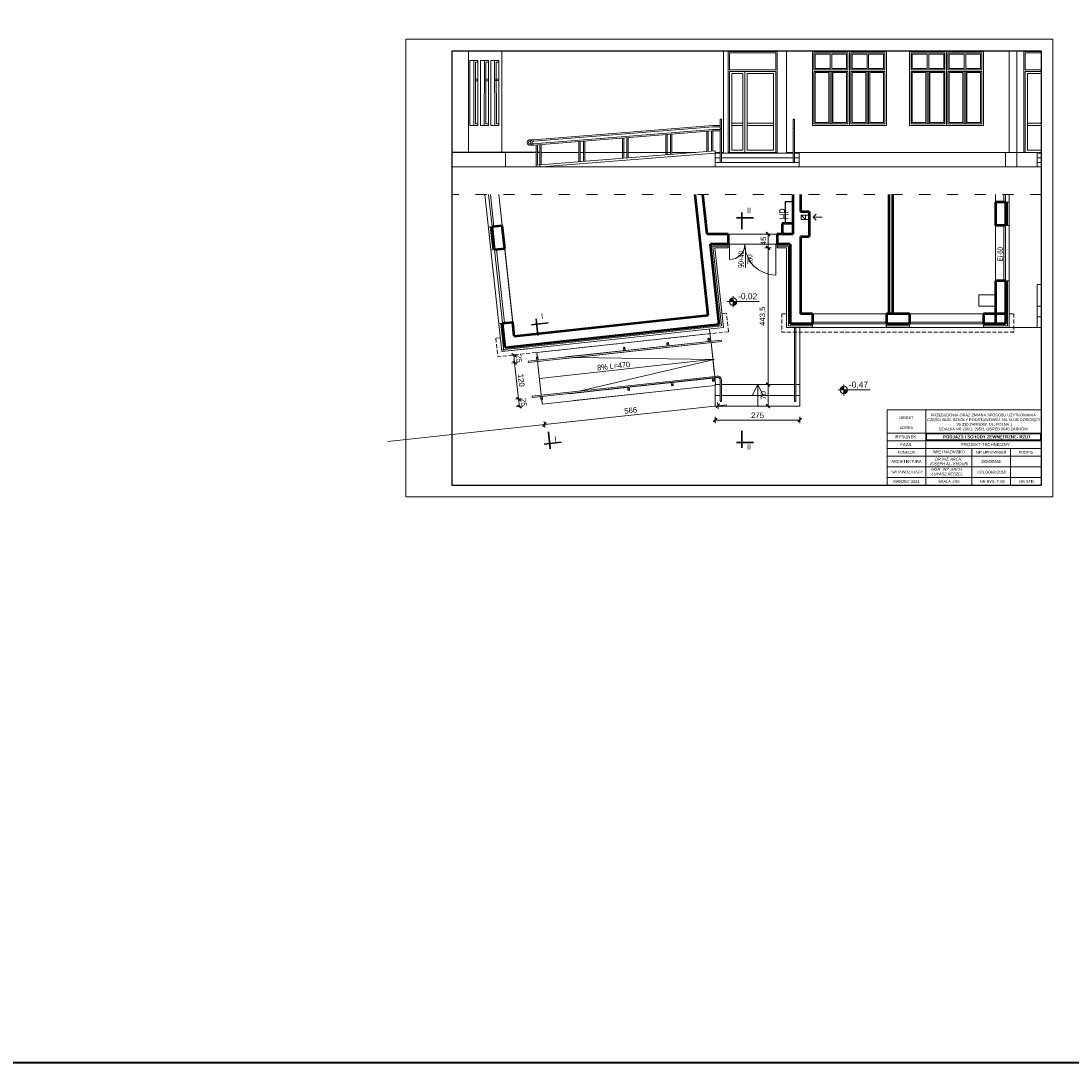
# Model space of a CAD drawing. Header units: millimetres. Extents: x 72202 to 304796, y 21658 to 519946.
# Tile 94 of 95: x 229501 to 232909, y 219413 to 222794. Entities that reach past the tile are written whole.
import ezdxf

# ---------------------------------------------------------------- set-up
doc = ezdxf.new("R2010")
doc.units = ezdxf.units.MM
doc.linetypes.add('ACAD_ISO03W100', pattern=[30, 12, -18])
doc.linetypes.add('DASHED', pattern=[19.05, 12.7, -6.35])
doc.layers.get('Defpoints').update_dxf_attribs({"color": 3})
for name, color, linetype, lineweight in [('cienka', 250, 'Continuous', 15), ('DRZWI I OKNA OPISY', 30, 'Continuous', 9), ('linia - cienka', 250, 'Continuous', 25), ('linia - gruba - projektowana', 170, 'Continuous', 50), ('linia - rzut - gruba - istn.', 250, 'Continuous', 50), ('LINIA CIENKA', 7, 'Continuous', 13), ('LINIA KRESKOWANIE', 9, 'Continuous', 5), ('LINIA WYMIAROWANIE', 1, 'Continuous', 9), ('OPISY', 251, 'Continuous', 9)]:
    doc.layers.add(name, color=color, linetype=linetype, lineweight=lineweight)
doc.layers.add('linia - nie drukować', color=3, linetype='Continuous', lineweight=20, plot=False)
doc.layers.add('LINIA-NIE DRUKOWAĆ', color=3, linetype='Continuous', lineweight=20, plot=False)
doc.styles.add('r100', font='arial.ttf')
doc.styles.add('simplex', font='arial.ttf')
doc.styles.get("Standard").update_dxf_attribs({"font": 'ARIALN.TTF', "width": 0.75})
doc.linetypes.add('GRADZINOWANIE', pattern='A,0.00254,-2.54,[134,ltypeshp.shx,S=2.54,R=0,X=-2.54,Y=0],-5.08,[134,ltypeshp.shx,S=2.54,R=180,X=2.54,Y=0],-2.54', length=10.16254)
doc.dimstyles.new('1_100', dxfattribs={"dimtxt": 19, "dimasz": 0.5, "dimexe": 8, "dimexo": 20, "dimgap": 6, "dimtad": 1, "dimtxsty": 'r100', "dimblk": 'Fk_Zasieczka', "dimcen": 2.5, "dimdle": 8, "dimse1": 1, "dimse2": 1, "dimclrd": 256, "dimclre": 256, "dimclrt": 256, "dimadec": 0, "dimazin": 0, "dimtfac": 1, "dimtmove": 0, "dimatfit": 3, "dimldrblk": 'Fk_kropka', "dimfxl": 0, "dimlwd": -1, "dimarcsym": 0})

# ---------------------------------------------------------------- blocks, each defined once
blk = doc.blocks.new('Fk_Zasieczka')
blk.add_hatch(color=256).paths.add_polyline_path([(10, 11.2), (-11.2, -10), (-10, -11.2), (11.2, 10)])
blk.add_line((0, -20), (0, 20))
blk.add_lwpolyline([(10, 11.2), (-11.2, -10), (-10, -11.2), (11.2, 10)], close=True)
blk = doc.blocks.new('*D614')
at = {"layer": 'cienka'}
blk.add_line((231925.3, 221545.2), (231925.3, 221614.2), dxfattribs=at)
at = {"layer": 'Defpoints', "color": 0, "lineweight": -3}
for p in [(231925.3, 221614.7), (231992.9, 221614.7), (231985.9, 221544.7)]:
    blk.add_point(p, dxfattribs=at)
at = {"layer": 'cienka', "xscale": 0.5, "yscale": 0.5, "zscale": 0.5}
for p, rotation in [((231925.3, 221614.7), 90), ((231925.3, 221544.7), 270)]:
    blk.add_blockref('Fk_Zasieczka', p, dxfattribs=dict(at, rotation=rotation))
at = {"layer": 'cienka', "insert": (231910.2, 221579.7), "char_height": 18, "attachment_point": 5, "rotation": 90, "style": 'r100'}
blk.add_mtext('70', dxfattribs=at)
blk = doc.blocks.new('Fk_kropka')
h = blk.add_hatch(color=256)
edge = h.paths.add_edge_path()
edge.add_arc((0, 0), 3, 0, 360)
blk.add_circle((0, 0), 3)
blk = doc.blocks.new('*D619')
at = {"layer": 'cienka'}
blk.add_line((231925.3, 221615.2), (231925.3, 222057.7), dxfattribs=at)
at = {"layer": 'Defpoints', "color": 0, "lineweight": -3}
for p in [(231925.3, 222058.2), (231985.3, 222058.2), (231992.9, 221614.7)]:
    blk.add_point(p, dxfattribs=at)
at = {"layer": 'cienka', "xscale": 0.5, "yscale": 0.5, "zscale": 0.5}
for p, rotation in [((231925.3, 222058.2), 90), ((231925.3, 221614.7), 270)]:
    blk.add_blockref('Fk_Zasieczka', p, dxfattribs=dict(at, rotation=rotation))
at = {"layer": 'cienka', "insert": (231908.5, 221836.4), "char_height": 18, "attachment_point": 5, "rotation": 90, "style": 'r100'}
blk.add_mtext('443,5', dxfattribs=at)
blk = doc.blocks.new('*D620')
at = {"layer": 'cienka'}
blk.add_line((231925.3, 222058.7), (231925.3, 222102.7), dxfattribs=at)
at = {"layer": 'Defpoints', "color": 0, "lineweight": -3}
for p in [(231925.3, 222103.2), (231980.3, 222103.2), (231985.3, 222058.2)]:
    blk.add_point(p, dxfattribs=at)
at = {"layer": 'cienka', "xscale": 0.5, "yscale": 0.5, "zscale": 0.5}
for p, rotation in [((231925.3, 222103.2), 90), ((231925.3, 222058.2), 270)]:
    blk.add_blockref('Fk_Zasieczka', p, dxfattribs=dict(at, rotation=rotation))
at = {"layer": 'cienka', "insert": (231910.2, 222080.7), "char_height": 18, "attachment_point": 5, "rotation": 90, "style": 'r100'}
blk.add_mtext('45', dxfattribs=at)
blk = doc.blocks.new('*D621')
at = {"layer": 'cienka'}
blk.add_line((231118.1, 221543.9), (231115.5, 221567.6), dxfattribs=at)
at = {"layer": 'Defpoints', "color": 0, "lineweight": -3}
for p in [(231115.5, 221568.1), (231237.4, 221581.3), (231240.1, 221556.6)]:
    blk.add_point(p, dxfattribs=at)
at = {"layer": 'cienka', "xscale": 0.5, "yscale": 0.5, "zscale": 0.5}
for p, rotation in [((231115.5, 221568.1), 96.18201734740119), ((231118.2, 221543.4), 276.1820173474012)]:
    blk.add_blockref('Fk_Zasieczka', p, dxfattribs=dict(at, rotation=rotation))
at = {"layer": 'cienka', "insert": (231131.9, 221557.4), "char_height": 18, "attachment_point": 5, "rotation": 276.182, "style": 'r100'}
blk.add_mtext('25', dxfattribs=at)
blk = doc.blocks.new('*D622')
at = {"layer": 'cienka'}
blk.add_line((231115.4, 221568.6), (231102.8, 221685.3), dxfattribs=at)
at = {"layer": 'Defpoints', "color": 0, "lineweight": -3}
for p in [(231207.6, 221697.2), (231102.7, 221685.8), (231237.4, 221581.3)]:
    blk.add_point(p, dxfattribs=at)
at = {"layer": 'cienka', "xscale": 0.5, "yscale": 0.5, "zscale": 0.5}
for p, rotation in [((231102.7, 221685.8), 96.18201734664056), ((231115.5, 221568.1), 276.1820173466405)]:
    blk.add_blockref('Fk_Zasieczka', p, dxfattribs=dict(at, rotation=rotation))
at = {"layer": 'cienka', "insert": (231124.2, 221628.6), "char_height": 18, "attachment_point": 5, "rotation": 276.182, "style": 'r100'}
blk.add_mtext('120', dxfattribs=at)
blk = doc.blocks.new('*D623')
at = {"layer": 'cienka'}
blk.add_line((231102.7, 221686.3), (231100.1, 221709.9), dxfattribs=at)
at = {"layer": 'Defpoints', "color": 0, "lineweight": -3}
for p in [(231100.1, 221710.4), (231176.2, 221718.6), (231191.7, 221695.4)]:
    blk.add_point(p, dxfattribs=at)
at = {"layer": 'cienka', "xscale": 0.5, "yscale": 0.5, "zscale": 0.5}
for p, rotation in [((231100.1, 221710.4), 96.18201734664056), ((231102.7, 221685.8), 276.1820173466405)]:
    blk.add_blockref('Fk_Zasieczka', p, dxfattribs=dict(at, rotation=rotation))
at = {"layer": 'cienka', "insert": (231116.5, 221699.7), "char_height": 18, "attachment_point": 5, "rotation": 276.182, "style": 'r100'}
blk.add_mtext('25', dxfattribs=at)
blk = doc.blocks.new('*D615')
at = {"layer": 'cienka'}
blk.add_line((231754.1, 221499.7), (232028.1, 221499.7), dxfattribs=at)
at = {"layer": 'Defpoints', "color": 0, "lineweight": -3}
for p in [(231753.6, 221579.7), (232028.6, 221577.8), (232028.6, 221499.7)]:
    blk.add_point(p, dxfattribs=at)
at = {"layer": 'cienka', "xscale": 0.5, "yscale": 0.5, "zscale": 0.5, "rotation": 180}
blk.add_blockref('Fk_Zasieczka', (231753.6, 221499.7), dxfattribs=at)
at = {"layer": 'cienka', "xscale": 0.5, "yscale": 0.5, "zscale": 0.5}
blk.add_blockref('Fk_Zasieczka', (232028.6, 221499.7), dxfattribs=at)
at = {"layer": 'cienka', "insert": (231891.1, 221514.9), "char_height": 18, "attachment_point": 5, "style": 'r100'}
blk.add_mtext('275', dxfattribs=at)
blk = doc.blocks.new('*D616')
at = {"layer": 'cienka'}
blk.add_line((231761.9, 221546.2), (231200.1, 221485.4), dxfattribs=at)
at = {"layer": 'Defpoints', "color": 0, "lineweight": -3}
for p in [(231741.7, 221737.7), (231178.9, 221676.8), (231199.6, 221485.3)]:
    blk.add_point(p, dxfattribs=at)
at = {"layer": 'cienka', "xscale": 0.5, "yscale": 0.5, "zscale": 0.5}
for p, rotation in [((231762.4, 221546.3), 6.182017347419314), ((231199.6, 221485.3), 186.1820173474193)]:
    blk.add_blockref('Fk_Zasieczka', p, dxfattribs=dict(at, rotation=rotation))
at = {"layer": 'cienka', "insert": (231479.4, 221530.9), "char_height": 18, "attachment_point": 5, "rotation": 6.182, "style": 'r100'}
blk.add_mtext('566', dxfattribs=at)

msp = doc.modelspace()

# ---------------------------------------------------------------- hatches: boundary and pattern name
at = {"layer": 'OPISY'}
h = msp.add_hatch(color=256, dxfattribs=at)
edge = h.paths.add_edge_path()
edge.add_line((231811.799, 221883.944), (231811.799, 221895.898))
edge.add_arc((231811.799, 221883.944), 11.954, 90, 180.185208)
edge.add_line((231799.845, 221883.905), (231811.799, 221883.944))
edge = h.paths.add_edge_path()
edge.add_arc((231811.799, 221883.944), 11.954, 269.966892, 359.748577)
edge.add_line((231823.754, 221883.891), (231811.799, 221883.944))
edge.add_line((231811.799, 221883.944), (231811.792, 221871.989))
h = msp.add_hatch(color=256, dxfattribs=at)
h.paths.add_polyline_path([(231811.799, 221883.944), (231811.799, 221892.447, 0.41421356), (231803.296, 221883.944)])
h.paths.add_polyline_path([(231811.799, 221875.441, 0.41421356), (231820.303, 221883.944), (231811.799, 221883.944)])
h = msp.add_hatch(color=256, dxfattribs=at)
edge = h.paths.add_edge_path()
edge.add_line((232171.594, 221597.339), (232171.594, 221609.293))
edge.add_arc((232171.594, 221597.339), 11.954, 90, 180.185208)
edge.add_line((232159.639, 221597.3), (232171.594, 221597.339))
edge = h.paths.add_edge_path()
edge.add_arc((232171.594, 221597.339), 11.954, 269.966892, 359.748577)
edge.add_line((232183.548, 221597.286), (232171.594, 221597.339))
edge.add_line((232171.594, 221597.339), (232171.587, 221585.384))
h = msp.add_hatch(color=256, dxfattribs=at)
h.paths.add_polyline_path([(232171.594, 221597.339), (232171.594, 221605.842, 0.41421356), (232163.09, 221597.339)])
h.paths.add_polyline_path([(232171.594, 221588.835, 0.41421356), (232180.097, 221597.339), (232171.594, 221597.339)])

# ---------------------------------------------------------------- linework, layer by layer
at = {"layer": 'DRZWI I OKNA OPISY'}
msp.add_line((231851.85, 221993.956), (231851.85, 222057.141), dxfattribs=at)
at = {"layer": 'linia - cienka'}
for points in [[(230899.656, 222547.214), (230899.656, 222697.575)], [(232812.156, 222697.575), (232812.156, 221287.575), (230899.656, 221287.575), (230899.656, 222547.214)]]:
    msp.add_lwpolyline(points, dxfattribs=at)
at = {"layer": 'linia - gruba - projektowana'}
for p, q in [((231730.761, 221839.57), (231688.276, 222231.806)), ((231727.352, 222103.198), (231713.422, 222231.806)), ((232005.344, 222231.806), (232005.344, 222103.198)), ((232030.344, 222231.806), (232030.344, 222176.698)), ((232663.344, 222206.198), (232663.344, 222131.198)), ((232696.344, 222206.198), (232663.344, 222206.198)), ((232696.344, 222206.198), (232696.344, 222131.198)), ((232030.344, 222176.698), (232058.344, 222176.698)), ((232058.344, 222176.698), (232058.344, 222094.698)), ((232005.344, 222137.198), (231971.344, 222137.198)), ((231971.344, 222137.198), (231971.344, 222103.198)), ((231029.705, 222127.248), (231062.513, 222130.802)), ((231037.782, 222052.684), (231029.705, 222127.248)), ((231070.59, 222056.238), (231062.513, 222130.802)), ((231795.344, 222103.198), (231727.352, 222103.198)), ((231795.344, 222103.198), (231795.344, 222070.198)), ((232005.344, 222103.198), (231955.344, 222103.198)), ((231955.344, 222103.198), (231955.344, 222070.198)), ((232696.344, 222131.198), (232663.344, 222131.198)), ((231795.344, 222070.198), (231738.974, 222070.198)), ((231767.123, 221810.316), (231738.974, 222070.198)), ((231997.344, 222070.198), (231955.344, 222070.198)), ((231997.344, 222070.198), (231997.344, 221811.698)), ((232030.344, 222094.698), (232030.344, 221844.698)), ((232030.344, 222094.698), (232058.344, 222094.698)), ((231037.782, 222052.684), (231070.59, 222056.238)), ((232663.344, 221951.198), (232663.344, 221811.698)), ((232696.344, 221951.198), (232663.344, 221951.198)), ((232696.344, 221951.198), (232696.344, 221811.698)), ((231101.442, 221771.404), (231730.761, 221839.57)), ((232069.344, 221844.698), (232030.344, 221844.698)), ((232069.344, 221844.698), (232069.344, 221811.698)), ((232309.344, 221844.698), (232309.344, 221811.698)), ((232384.344, 221844.698), (232309.344, 221844.698)), ((232384.344, 221844.698), (232384.344, 221811.698)), ((232696.344, 221844.698), (232624.344, 221844.698)), ((232624.344, 221844.698), (232624.344, 221811.698)), ((231063.627, 221814.08), (231096.435, 221817.634)), ((231072.188, 221735.042), (231063.627, 221814.08)), ((231072.188, 221735.042), (231767.123, 221810.316)), ((231101.442, 221771.404), (231096.435, 221817.634)), ((232069.344, 221811.698), (231997.344, 221811.698)), ((232384.344, 221811.698), (232309.344, 221811.698)), ((232696.344, 221811.698), (232624.344, 221811.698))]:
    msp.add_line(p, q, dxfattribs=at)
at = {"layer": 'linia - gruba - projektowana', "lineweight": -3, "ltscale": 1.2}
for p, q in [((231770.294, 221560.472), (231774.294, 221560.472)), ((232015.169, 221560.279), (232011.169, 221560.279))]:
    msp.add_line(p, q, dxfattribs=at)
at = {"layer": 'linia - nie drukować'}
msp.add_lwpolyline([(232849.656, 222735.075), (232849.656, 221250.075), (230749.656, 221250.075), (230749.656, 222735.075)], close=True, dxfattribs=at)
at = {"layer": 'linia - rzut - gruba - istn.', "color": 7, "ltscale": 1.2}
for p, q in [((232318.344, 221844.698), (232318.344, 222231.806)), ((232330.343, 221844.698), (232330.344, 222231.806))]:
    msp.add_line(p, q, dxfattribs=at)
at = {"layer": 'LINIA CIENKA', "lineweight": -3, "ltscale": 4}
for p, q in [((230899.656, 222697.575), (232812.156, 222697.575)), ((231172.362, 222367.859), (230899.656, 222367.859)), ((231184.907, 222367.859), (231176.562, 222367.859))]:
    msp.add_line(p, q, dxfattribs=at)
at = {"layer": 'LINIA CIENKA'}
for p, q in [((230953.214, 222697.575), (230953.214, 222367.859)), ((231061.422, 222697.575), (231061.422, 222367.859)), ((231061.422, 222697.575), (231061.422, 222367.859)), ((231780.344, 222367.859), (231780.344, 222697.575)), ((231795.344, 222695.859), (231795.344, 222367.859)), ((231955.344, 222695.859), (231795.344, 222695.859)), ((231955.344, 222695.859), (231955.344, 222367.859)), ((231985.344, 222697.575), (231985.344, 222365.859)), ((232069.344, 222695.859), (232069.344, 222455.859)), ((232069.344, 222695.859), (232309.344, 222695.859)), ((232189.344, 222695.859), (232189.344, 222455.859)), ((232309.344, 222695.859), (232309.344, 222455.859)), ((232384.344, 222695.859), (232384.344, 222455.859)), ((232384.344, 222695.859), (232624.344, 222695.859)), ((232504.344, 222695.859), (232504.344, 222455.859)), ((232624.344, 222695.859), (232624.344, 222455.859)), ((232708.344, 222697.575), (232708.344, 222367.859)), ((232733.344, 222697.575), (232733.344, 222320.859)), ((232755.375, 222695.859), (232755.375, 222367.859)), ((232812.156, 222695.859), (232755.375, 222695.859)), ((230983.76, 222665.859), (230957.915, 222665.859)), ((230957.915, 222455.859), (230957.915, 222665.859)), ((230983.76, 222665.859), (230983.76, 222455.859)), ((231017.682, 222665.859), (230991.837, 222665.859)), ((230991.837, 222455.859), (230991.837, 222665.859)), ((231004.738, 222660.859), (231003.86, 222660.859)), ((231017.682, 222665.859), (231017.682, 222455.859)), ((231051.603, 222665.859), (231025.758, 222665.859)), ((231025.758, 222455.859), (231025.758, 222665.859)), ((231042.782, 222665.881), (231042.782, 222665.859)), ((231051.603, 222665.859), (231051.603, 222455.859)), ((230983.76, 222455.859), (230957.915, 222455.859)), ((231017.682, 222455.859), (230991.837, 222455.859)), ((231003.882, 222460.859), (231003.86, 222460.859)), ((231008.86, 222455.859), (231008.86, 222455.838)), ((231051.603, 222455.859), (231025.758, 222455.859)), ((231746.888, 222451.389), (231163.649, 222404.942)), ((231746.554, 222455.575), (231164.533, 222409.225)), ((231746.554, 222455.575), (231770.385, 222455.575)), ((231746.554, 222451.375), (231770.385, 222451.375)), ((231770.385, 222335.859), (231770.385, 222475.859)), ((231774.385, 222475.859), (231770.385, 222475.859)), ((231770.385, 222445.859), (231774.385, 222445.859)), ((231774.385, 222335.859), (231774.385, 222475.859)), ((231774.385, 222437.71), (231774.385, 222455.575)), ((232007.344, 222335.859), (232007.344, 222475.859)), ((232011.344, 222475.859), (232007.344, 222475.859)), ((232007.344, 222445.859), (232011.344, 222445.859)), ((232011.344, 222335.859), (232011.344, 222475.859)), ((232069.344, 222455.859), (232309.344, 222455.859)), ((232384.344, 222455.859), (232624.344, 222455.859)), ((231152.493, 222409.225), (231164.533, 222409.225)), ((231164.388, 222395.607), (231745.77, 222441.937)), ((231164.527, 222391.405), (231745.77, 222437.723)), ((231452.632, 222348.906), (231452.632, 222414.364)), ((231456.832, 222349.24), (231456.832, 222414.698)), ((231467.278, 222350.072), (231467.278, 222415.531)), ((231471.478, 222350.407), (231471.478, 222415.865)), ((231593.806, 222360.148), (231593.806, 222425.614)), ((231598.006, 222360.483), (231598.006, 222425.948)), ((231608.452, 222361.315), (231608.452, 222426.781)), ((231612.652, 222361.649), (231612.652, 222427.115)), ((231726.924, 222370.749), (231726.924, 222436.222)), ((231731.124, 222371.084), (231731.124, 222436.556)), ((231741.57, 222371.916), (231741.57, 222437.389)), ((231745.436, 222441.91), (231770.385, 222441.91)), ((231745.436, 222437.71), (231770.385, 222437.71)), ((231745.77, 222372.25), (231745.77, 222437.723)), ((231152.493, 222395.605), (231156.999, 222395.557)), ((231152.493, 222391.405), (231164.533, 222391.405)), ((231152.633, 222405.023), (231156.939, 222404.977)), ((231172.362, 222326.586), (231172.362, 222392.03)), ((231176.562, 222326.921), (231176.562, 222392.365)), ((231184.907, 222327.585), (231184.907, 222393.029)), ((231189.107, 222327.92), (231189.107, 222393.364)), ((231311.458, 222337.663), (231311.458, 222403.114)), ((231315.658, 222337.998), (231315.658, 222403.448)), ((231326.103, 222338.829), (231326.103, 222404.281)), ((231330.303, 222339.164), (231330.303, 222404.615)), ((231073.422, 222367.859), (231073.422, 222320.859)), ((231753.143, 222372.837), (231172.362, 222326.586)), ((231189.107, 222367.859), (231311.458, 222367.859)), ((231315.658, 222367.859), (231326.103, 222367.859)), ((231330.303, 222367.859), (231467.278, 222367.859)), ((231471.478, 222367.859), (231608.452, 222367.859)), ((231612.652, 222367.859), (231690.635, 222367.859)), ((231753.699, 222320.859), (231753.143, 222372.837)), ((231753.196, 222367.859), (231753.699, 222367.859)), ((231753.699, 222367.859), (231770.385, 222367.859)), ((231753.699, 222365.859), (231770.385, 222365.859)), ((231753.699, 222350.859), (231770.385, 222350.859)), ((231774.385, 222367.859), (231780.344, 222367.859)), ((231774.385, 222365.859), (232007.344, 222365.859)), ((231774.385, 222350.859), (232007.344, 222350.859)), ((231795.344, 222367.859), (231955.344, 222367.859)), ((231795.344, 222367.859), (231955.344, 222367.859)), ((231985.344, 222367.859), (232007.344, 222367.859)), ((232011.344, 222367.859), (232708.344, 222367.859)), ((232011.344, 222365.859), (232026.427, 222365.859)), ((232011.344, 222350.859), (232026.427, 222350.859)), ((232026.427, 222320.859), (232026.427, 222365.859)), ((232696.344, 222367.859), (232696.344, 222320.859)), ((232708.344, 222367.859), (232733.344, 222367.859)), ((232723.699, 222367.859), (232750.344, 222367.859)), ((232733.344, 222367.859), (232812.156, 222367.859)), ((232760.375, 222367.859), (232812.156, 222367.859)), ((232760.375, 222367.859), (232812.156, 222367.859)), ((232798.344, 222365.859), (232812.156, 222365.859)), ((232812.156, 222365.859), (232798.344, 222365.859)), ((232798.344, 222365.859), (232798.344, 222320.859)), ((232798.344, 222350.859), (232812.156, 222350.859)), ((230899.656, 222320.859), (232812.156, 222320.859)), ((231170.537, 222320.859), (231184.907, 222322.004)), ((231172.362, 222326.586), (231172.362, 222321.005)), ((231172.362, 222326.586), (231172.362, 222321.005)), ((231184.907, 222327.585), (231184.907, 222320.859)), ((231753.699, 222335.859), (232026.427, 222335.859)), ((232798.344, 222335.859), (232812.156, 222335.859)), ((231006.381, 222231.806), (231061.422, 221721.806)), ((231029.705, 222127.248), (231018.38, 222231.806)), ((231035.67, 222127.894), (231024.415, 222231.806)), ((231051.573, 222231.806), (231062.513, 222130.802)), ((232663.344, 222231.806), (232663.344, 222206.198)), ((232690.344, 222231.806), (232690.344, 222206.198)), ((232696.344, 222231.806), (232696.344, 222206.198)), ((232696.344, 222206.198), (232708.344, 222206.198)), ((232708.344, 222231.806), (232708.344, 222206.198)), ((232708.344, 222206.198), (232708.344, 222131.198)), ((232032.344, 222164.698), (232046.344, 222150.698)), ((232046.344, 222164.698), (232058.344, 222164.698)), ((232046.344, 222150.698), (232058.344, 222150.698)), ((232081.344, 222167.698), (232071.344, 222157.698)), ((232071.344, 222157.698), (232101.344, 222157.698)), ((232081.344, 222147.698), (232071.344, 222157.698)), ((231029.705, 222127.248), (231017.682, 222125.951)), ((232663.344, 222131.198), (232663.344, 221951.198)), ((232690.344, 222131.245), (232690.344, 221951.198)), ((232696.344, 222131.245), (232696.344, 221951.198)), ((232696.344, 222131.198), (232708.344, 222131.198)), ((232708.344, 222131.198), (232708.344, 221951.198)), ((231795.344, 222070.198), (231795.344, 222058.198)), ((231795.344, 222070.198), (231955.344, 222070.198)), ((231795.344, 222070.198), (231800.344, 222070.198)), ((231800.344, 222070.198), (231800.344, 222020.198)), ((231955.344, 222070.198), (231950.344, 222070.198)), ((231950.344, 222070.198), (231950.344, 221970.198)), ((231955.344, 222070.198), (231955.344, 222058.198)), ((231037.782, 222052.684), (231025.758, 222051.387)), ((231063.627, 221814.08), (231037.782, 222052.684)), ((231069.592, 221814.726), (231043.747, 222053.331)), ((231070.59, 222056.238), (231096.435, 221817.634)), ((231795.344, 222058.198), (231752.344, 222058.198)), ((231780.344, 221799.698), (231752.344, 222058.198)), ((231985.344, 222058.198), (231955.344, 222058.198)), ((231985.344, 221799.698), (231985.344, 222058.198)), ((231985.344, 222058.198), (231985.344, 221799.698)), ((232696.344, 221951.198), (232708.344, 221951.198)), ((232708.344, 221951.198), (232708.344, 221799.698)), ((232798.344, 221939.698), (232812.156, 221939.698)), ((232798.344, 221799.698), (232798.344, 221939.698)), ((232609.344, 221869.698), (232609.344, 221905.698)), ((232609.344, 221905.698), (232663.344, 221905.698)), ((232663.344, 221869.698), (232609.344, 221869.698)), ((232798.344, 221869.698), (232812.156, 221869.698)), ((232309.344, 221844.698), (232069.344, 221844.698)), ((232624.344, 221844.698), (232384.344, 221844.698)), ((232798.344, 221834.698), (232812.156, 221834.698)), ((231063.627, 221814.08), (231051.603, 221812.782)), ((231061.457, 221721.81), (231780.253, 221799.668)), ((232069.344, 221799.698), (231985.344, 221799.698)), ((232011.169, 221560.279), (232011.169, 221799.668)), ((232015.169, 221799.668), (232015.169, 221560.279)), ((232028.608, 221801.616), (232028.608, 221544.698)), ((232309.344, 221817.698), (232069.344, 221817.698)), ((232309.344, 221811.698), (232069.344, 221811.698)), ((232069.344, 221811.698), (232069.344, 221799.698)), ((232309.344, 221799.698), (232069.344, 221799.698)), ((232309.344, 221811.698), (232309.344, 221799.698)), ((232384.344, 221799.698), (232309.344, 221799.698)), ((232624.344, 221817.698), (232384.344, 221817.698)), ((232384.344, 221811.698), (232384.344, 221799.698)), ((232624.344, 221811.698), (232384.344, 221811.698)), ((232624.344, 221799.698), (232384.344, 221799.698)), ((232624.344, 221811.698), (232624.344, 221799.698)), ((232708.344, 221799.698), (232624.344, 221799.698)), ((232708.344, 221799.698), (232798.344, 221799.698)), ((232798.344, 221799.698), (232812.156, 221799.698)), ((232798.344, 221799.698), (232812.156, 221799.698)), ((231740.98, 221780.521), (231174.375, 221718.399)), ((231730.257, 221763.635), (231731.312, 221753.892)), ((231735.227, 221764.173), (231736.283, 221754.43)), ((231739.716, 221756.029), (231735.516, 221794.802)), ((231146.647, 221731.037), (231061.422, 221721.806)), ((231147.208, 221690.621), (231773.545, 221758.464)), ((231147.66, 221686.445), (231752.125, 221751.919)), ((231260.003, 221698.614), (231773.997, 221754.289)), ((231743.633, 221756.029), (231279.047, 221705.706)), ((231455.965, 221733.924), (231457.02, 221724.181)), ((231460.935, 221734.463), (231461.991, 221724.72)), ((231597.139, 221749.217), (231598.194, 221739.474)), ((231602.11, 221749.755), (231603.165, 221740.012)), ((231740.186, 221751.69), (231752.1, 221641.698)), ((231750.483, 221656.632), (231740.255, 221751.058)), ((231773.545, 221758.464), (231773.997, 221754.289)), ((231172.074, 221694.12), (231174.564, 221694.39)), ((231173.594, 221703.339), (231174.65, 221693.596)), ((231175.817, 221705.086), (231174.363, 221718.507)), ((231179.621, 221694.134), (231174.65, 221693.596)), ((231178.565, 221703.877), (231179.621, 221694.134)), ((231750.06, 221696.694), (231183.415, 221634.941)), ((231266.925, 221704.392), (231381.256, 221716.777)), ((231750.094, 221696.378), (231300.342, 221702.984)), ((231750.094, 221696.378), (231312.196, 221593.624)), ((231393.192, 221717.268), (231388.221, 221716.729)), ((231147.66, 221686.445), (231147.208, 221690.621)), ((231177.418, 221690.308), (231189.332, 221580.316)), ((231159.504, 221577.103), (231762.895, 221642.442)), ((231159.956, 221572.93), (231763.777, 221638.297)), ((231756.555, 221636.727), (231291.97, 221586.404)), ((231745.01, 221627.431), (231744.062, 221636.18)), ((231749.981, 221627.97), (231749.033, 221636.719)), ((231755.025, 221614.698), (231752.553, 221637.522)), ((231770.294, 221629.506), (231770.294, 221560.472)), ((231774.294, 221560.472), (231774.294, 221630.704)), ((231629.896, 221598.867), (231192.454, 221551.484)), ((231279.848, 221585.091), (231394.179, 221597.475)), ((231753.608, 221612.267), (231294.554, 221562.544)), ((231399.15, 221598.013), (231457.011, 221604.281)), ((231405.942, 221599.556), (231400.971, 221599.018)), ((231470.718, 221597.721), (231469.77, 221606.47)), ((231475.689, 221598.259), (231474.741, 221607.008)), ((231520.274, 221611.94), (231515.303, 221611.402)), ((231611.892, 221613.013), (231610.944, 221621.762)), ((231616.863, 221613.552), (231615.915, 221622.301)), ((231634.605, 221624.324), (231629.634, 221623.786)), ((231753.608, 221614.698), (231770.294, 221614.698)), ((231753.608, 221614.698), (231753.608, 221544.698)), ((231774.294, 221614.698), (232011.169, 221614.698)), ((231891.93, 221614.698), (231873.901, 221579.698)), ((231891.93, 221544.698), (231891.93, 221614.698)), ((231891.93, 221614.698), (231909.96, 221579.698)), ((232015.169, 221614.698), (232028.608, 221614.698)), ((231159.958, 221572.91), (231159.504, 221577.103)), ((231159.958, 221572.91), (231279.353, 221585.842)), ((231184.997, 221574.819), (231187.486, 221575.089)), ((231186.732, 221575.51), (231186.732, 221575.51)), ((231192.371, 221576.423), (231187.4, 221575.884)), ((231188.347, 221567.135), (231187.4, 221575.884)), ((231192.454, 221551.484), (231191, 221564.91)), ((231193.318, 221567.674), (231192.371, 221576.423)), ((231753.608, 221579.698), (231770.294, 221579.698)), ((231774.294, 221579.698), (232011.169, 221579.698)), ((232015.169, 221579.698), (232028.608, 221579.698)), ((231753.608, 221544.698), (232028.608, 221544.698)), ((232312.156, 221532.575), (232812.156, 221532.575)), ((232312.156, 221313.074), (232812.156, 221313.074))]:
    msp.add_line(p, q, dxfattribs=at)
at = {"layer": 'LINIA CIENKA', "color": 8}
for p, q in [((231800.344, 222690.859), (231800.344, 222635.859)), ((231950.344, 222690.859), (231800.344, 222690.859)), ((231950.344, 222690.859), (231950.344, 222635.859)), ((232074.344, 222690.859), (232074.344, 222635.859)), ((232074.344, 222690.859), (232184.344, 222690.859)), ((232078.344, 222686.859), (232078.344, 222639.859)), ((232078.344, 222686.859), (232126.844, 222686.859)), ((232126.844, 222639.859), (232126.844, 222686.859)), ((232131.844, 222686.859), (232180.344, 222686.859)), ((232131.844, 222639.859), (232131.844, 222686.859)), ((232180.344, 222686.859), (232180.344, 222639.859)), ((232184.344, 222690.859), (232184.344, 222635.859)), ((232194.344, 222690.859), (232304.344, 222690.859)), ((232194.344, 222690.859), (232194.344, 222635.859)), ((232198.344, 222686.859), (232198.344, 222639.859)), ((232198.344, 222686.859), (232246.844, 222686.859)), ((232246.844, 222639.859), (232246.844, 222686.859)), ((232251.844, 222686.859), (232300.344, 222686.859)), ((232251.844, 222639.859), (232251.844, 222686.859)), ((232300.344, 222686.859), (232300.344, 222639.859)), ((232304.344, 222690.859), (232304.344, 222635.859)), ((232389.344, 222690.859), (232389.344, 222635.859)), ((232389.344, 222690.859), (232499.344, 222690.859)), ((232393.344, 222686.859), (232393.344, 222639.859)), ((232393.344, 222686.859), (232441.844, 222686.859)), ((232441.844, 222639.859), (232441.844, 222686.859)), ((232446.844, 222686.859), (232495.344, 222686.859)), ((232446.844, 222639.859), (232446.844, 222686.859)), ((232495.344, 222686.859), (232495.344, 222639.859)), ((232499.344, 222690.859), (232499.344, 222635.859)), ((232509.344, 222690.859), (232619.344, 222690.859)), ((232509.344, 222690.859), (232509.344, 222635.859)), ((232513.344, 222686.859), (232513.344, 222639.859)), ((232513.344, 222686.859), (232561.844, 222686.859)), ((232561.844, 222639.859), (232561.844, 222686.859)), ((232566.844, 222686.859), (232615.344, 222686.859)), ((232566.844, 222639.859), (232566.844, 222686.859)), ((232615.344, 222686.859), (232615.344, 222639.859)), ((232619.344, 222690.859), (232619.344, 222635.859)), ((232760.375, 222690.859), (232760.375, 222635.859)), ((232812.156, 222690.859), (232760.375, 222690.859)), ((230970.838, 222665.859), (230970.838, 222455.859)), ((230983.76, 222660.859), (230975.838, 222660.859)), ((230975.838, 222660.859), (230975.838, 222460.859)), ((231004.759, 222665.859), (231003.86, 222455.859)), ((231009.738, 222660.859), (231008.882, 222460.859)), ((231016.783, 222660.859), (231009.738, 222660.859)), ((231037.782, 222665.859), (231038.681, 222455.859)), ((231042.802, 222661.15), (231043.658, 222461.15)), ((231051.602, 222661.15), (231042.802, 222661.15)), ((231950.344, 222635.859), (231800.344, 222635.859)), ((231800.344, 222630.859), (231800.344, 222367.859)), ((231950.344, 222630.859), (231800.344, 222630.859)), ((231807.344, 222623.859), (231807.344, 222374.859)), ((231843.344, 222623.859), (231807.344, 222623.859)), ((231843.344, 222374.859), (231843.344, 222623.859)), ((231850.344, 222367.859), (231850.344, 222630.859)), ((231943.344, 222623.859), (231857.344, 222623.859)), ((231857.344, 222374.859), (231857.344, 222623.859)), ((231943.344, 222623.859), (231943.344, 222374.859)), ((231950.344, 222630.859), (231950.344, 222367.859)), ((232074.344, 222635.859), (232184.344, 222635.859)), ((232074.344, 222630.859), (232074.344, 222460.859)), ((232074.344, 222630.859), (232184.344, 222630.859)), ((232078.344, 222639.859), (232126.844, 222639.859)), ((232078.344, 222626.859), (232078.344, 222464.859)), ((232078.344, 222626.859), (232122.844, 222626.859)), ((232122.844, 222626.859), (232122.844, 222464.859)), ((232126.844, 222630.859), (232126.844, 222460.859)), ((232131.844, 222639.859), (232180.344, 222639.859)), ((232131.844, 222630.859), (232131.844, 222460.859)), ((232135.844, 222626.859), (232180.344, 222626.859)), ((232135.844, 222626.859), (232135.844, 222464.859)), ((232180.344, 222626.859), (232180.344, 222464.859)), ((232184.344, 222630.859), (232184.344, 222460.859)), ((232194.344, 222635.859), (232304.344, 222635.859)), ((232194.344, 222630.859), (232304.344, 222630.859)), ((232194.344, 222630.859), (232194.344, 222460.859)), ((232198.344, 222639.859), (232246.844, 222639.859)), ((232198.344, 222626.859), (232198.344, 222464.859)), ((232198.344, 222626.859), (232242.844, 222626.859)), ((232242.844, 222626.859), (232242.844, 222464.859)), ((232246.844, 222630.859), (232246.844, 222460.859)), ((232251.844, 222639.859), (232300.344, 222639.859)), ((232251.844, 222630.859), (232251.844, 222460.859)), ((232255.844, 222626.859), (232300.344, 222626.859)), ((232255.844, 222626.859), (232255.844, 222464.859)), ((232300.344, 222626.859), (232300.344, 222464.859)), ((232304.344, 222630.859), (232304.344, 222460.859)), ((232389.344, 222635.859), (232499.344, 222635.859)), ((232389.344, 222630.859), (232389.344, 222460.859)), ((232389.344, 222630.859), (232499.344, 222630.859)), ((232393.344, 222639.859), (232441.844, 222639.859)), ((232393.344, 222626.859), (232393.344, 222464.859)), ((232393.344, 222626.859), (232437.844, 222626.859)), ((232437.844, 222626.859), (232437.844, 222464.859)), ((232441.844, 222630.859), (232441.844, 222460.859)), ((232446.844, 222639.859), (232495.344, 222639.859)), ((232446.844, 222630.859), (232446.844, 222460.859)), ((232450.844, 222626.859), (232495.344, 222626.859)), ((232450.844, 222626.859), (232450.844, 222464.859)), ((232495.344, 222626.859), (232495.344, 222464.859)), ((232499.344, 222630.859), (232499.344, 222460.859)), ((232509.344, 222635.859), (232619.344, 222635.859)), ((232509.344, 222630.859), (232619.344, 222630.859)), ((232509.344, 222630.859), (232509.344, 222460.859)), ((232513.344, 222639.859), (232561.844, 222639.859)), ((232513.344, 222626.859), (232513.344, 222464.859)), ((232513.344, 222626.859), (232557.844, 222626.859)), ((232557.844, 222626.859), (232557.844, 222464.859)), ((232561.844, 222630.859), (232561.844, 222460.859)), ((232566.844, 222639.859), (232615.344, 222639.859)), ((232566.844, 222630.859), (232566.844, 222460.859)), ((232570.844, 222626.859), (232615.344, 222626.859)), ((232570.844, 222626.859), (232570.844, 222464.859)), ((232615.344, 222626.859), (232615.344, 222464.859)), ((232619.344, 222630.859), (232619.344, 222460.859)), ((232812.156, 222635.859), (232760.375, 222635.859)), ((232760.375, 222630.859), (232760.375, 222367.859)), ((232812.156, 222630.859), (232760.375, 222630.859)), ((232767.375, 222623.859), (232767.375, 222374.859)), ((232813.344, 222623.859), (232767.375, 222623.859)), ((232813.344, 222374.859), (232813.344, 222623.859)), ((230983.76, 222605.859), (230975.838, 222605.859)), ((230983.76, 222600.859), (230975.838, 222600.859)), ((231004.502, 222605.859), (231003.86, 222605.859)), ((231004.481, 222600.859), (231003.86, 222600.859)), ((231016.783, 222600.859), (231009.481, 222600.859)), ((231017.682, 222605.859), (231009.502, 222605.859)), ((231016.783, 222605.859), (231009.502, 222605.859)), ((231051.603, 222605.859), (231038.039, 222605.859)), ((231051.602, 222606.15), (231038.679, 222606.15)), ((231051.602, 222601.15), (231038.679, 222601.15)), ((230983.76, 222460.859), (230975.838, 222460.859)), ((231016.783, 222460.859), (231008.882, 222460.859)), ((231051.602, 222461.15), (231043.658, 222461.15)), ((231843.344, 222462.859), (231807.344, 222462.859)), ((231843.344, 222455.859), (231807.344, 222455.859)), ((231943.344, 222462.859), (231857.344, 222462.859)), ((231943.344, 222455.859), (231857.344, 222455.859)), ((232074.344, 222460.859), (232184.344, 222460.859)), ((232078.344, 222464.859), (232122.844, 222464.859)), ((232135.844, 222464.859), (232180.344, 222464.859)), ((232194.344, 222460.859), (232304.344, 222460.859)), ((232198.344, 222464.859), (232242.844, 222464.859)), ((232255.844, 222464.859), (232300.344, 222464.859)), ((232389.344, 222460.859), (232499.344, 222460.859)), ((232393.344, 222464.859), (232437.844, 222464.859)), ((232450.844, 222464.859), (232495.344, 222464.859)), ((232509.344, 222460.859), (232619.344, 222460.859)), ((232513.344, 222464.859), (232557.844, 222464.859)), ((232570.844, 222464.859), (232615.344, 222464.859)), ((232813.344, 222462.859), (232767.375, 222462.859)), ((232813.344, 222455.859), (232767.375, 222455.859)), ((231807.344, 222374.859), (231843.344, 222374.859)), ((231857.344, 222374.859), (231943.344, 222374.859)), ((232767.375, 222374.859), (232813.344, 222374.859))]:
    msp.add_line(p, q, dxfattribs=at)
at = {"layer": 'LINIA CIENKA', "linetype": 'ACAD_ISO03W100', "ltscale": 3}
msp.add_line((232812.156, 222231.806), (230899.656, 222231.806), dxfattribs=at)
at = {"layer": 'LINIA CIENKA', "lineweight": 35}
for p, q in [((231840.294, 222118.601), (231840.294, 222173.118)), ((231877.868, 222155.601), (231822.757, 222155.601)), ((231211.804, 221814.616), (231157.029, 221808.542)), ((231178.538, 221773.7), (231172.529, 221827.885)), ((231212.323, 221460.917), (231218.246, 221406.237)), ((231840.294, 221464.559), (231840.294, 221409.559)), ((231253.714, 221427.698), (231198.924, 221421.763)), ((231877.868, 221427.076), (231822.757, 221427.076))]:
    msp.add_line(p, q, dxfattribs=at)
at = {"layer": 'LINIA CIENKA', "color": 8, "linetype": 'DASHED'}
for p, q in [((231790.413, 221846.031), (231775.5, 221844.416)), ((231796.874, 221786.38), (231790.413, 221846.031)), ((231985.344, 221844.698), (231970.344, 221844.698)), ((231970.344, 221844.698), (231970.344, 221784.698)), ((232708.344, 221844.698), (232723.344, 221844.698)), ((232723.344, 221844.698), (232723.344, 221784.698)), ((231056.593, 221766.546), (231041.657, 221764.928)), ((231041.68, 221764.931), (231048.118, 221705.277)), ((231796.874, 221786.38), (231048.118, 221705.277)), ((232723.344, 221784.698), (231970.344, 221784.698))]:
    msp.add_line(p, q, dxfattribs=at)
at = {"layer": 'LINIA CIENKA', "color": 2}
msp.add_line((231762.438, 221546.256), (231762.369, 221546.248), dxfattribs=at)
at = {"layer": 'LINIA CIENKA', "lineweight": -3, "ltscale": 4}
msp.add_lwpolyline([(232005.344, 222137.198), (232005.344, 222207.198), (231980.344, 222207.198), (231980.344, 222137.198)], close=True, dxfattribs=at)
at = {"layer": 'LINIA CIENKA'}
msp.add_lwpolyline([(232032.344, 222150.698), (232032.344, 222164.698), (232046.344, 222164.698), (232046.344, 222150.698)], close=True, dxfattribs=at)
for centre in [(231732.85, 221762.91), (231458.558, 221733.199), (231599.732, 221748.492), (231176.187, 221702.614), (231747.495, 221627.701), (231473.203, 221597.99), (231614.377, 221613.283), (231190.833, 221567.405)]:
    msp.add_circle(centre, 2.5, dxfattribs=at)
for centre, radius, start, end in [((231152.493, 222400.315), 8.91, 89.638923, 270), ((231164.533, 222400.315), 8.91, 89.638923, 279.149838), ((231152.495, 222400.313), 4.713, 88.322829, 272.092388), ((231164.533, 222400.315), 4.71, 88.289348, 280.875705), ((231800.344, 222070.198), 50, 270, 0), ((231950.344, 222070.198), 100, 180, 270), ((231760.407, 221628.451), 14.064, 8.779434, 96.486574), ((231760.366, 221628.31), 10, 6.256904, 96.256904)]:
    msp.add_arc(centre, radius, start, end, dxfattribs=at)
at = {"layer": 'LINIA KRESKOWANIE', "linetype": 'GRADZINOWANIE', "ltscale": 0.6}
for p, q in [((232702.344, 222206.198), (232702.344, 222131.198)), ((231023.769, 222126.608), (231031.817, 222052.041)), ((231795.344, 222064.198), (231745.659, 222064.198)), ((231773.734, 221804.997), (231745.659, 222064.198)), ((231991.344, 222064.198), (231955.344, 222064.198)), ((231991.344, 222064.198), (231991.344, 221805.698)), ((232702.344, 221951.198), (232702.344, 221805.698)), ((231057.568, 221813.426), (231067.387, 221722.45)), ((231773.734, 221804.997), (231060.775, 221727.771)), ((232069.344, 221805.698), (231991.344, 221805.698)), ((232384.344, 221805.698), (232306.344, 221805.698)), ((232702.344, 221805.698), (232624.344, 221805.698))]:
    msp.add_line(p, q, dxfattribs=at)
at = {"layer": 'LINIA WYMIAROWANIE', "lineweight": -3, "ltscale": 4}
msp.add_line((231753.608, 221614.698), (231755.025, 221614.698), dxfattribs=at)
at = {"layer": 'LINIA WYMIAROWANIE', "lineweight": 40, "ltscale": 4}
msp.add_lwpolyline([(189252.203, 225352.466), (235397.589, 225352.466), (235397.589, 219413.411), (189252.203, 219413.411)], close=True, dxfattribs=at)
at = {"layer": 'LINIA-NIE DRUKOWAĆ'}
for p, q in [((231753.699, 222365.859), (231188.629, 222320.859)), ((230690.798, 221430.199), (231791.345, 221549.407))]:
    msp.add_line(p, q, dxfattribs=at)
for points in [[(231051.573, 222231.806), (231101.442, 221771.404), (231730.761, 221839.57), (231688.276, 222231.806)], [(231713.422, 222231.806), (231727.352, 222103.198), (231971.344, 222103.198), (231971.344, 222137.198), (232005.344, 222137.198), (232005.344, 222231.806)], [(232030.344, 221851.64), (232030.344, 222094.698), (232058.344, 222094.698), (232058.344, 222176.698), (232030.344, 222176.698), (232030.344, 222231.806)], [(232318.344, 222231.806), (232318.344, 221844.698), (232031.248, 221844.698)], [(232663.344, 222231.806), (232663.344, 221844.698), (232330.343, 221844.698), (232330.344, 222231.806)]]:
    msp.add_lwpolyline(points, dxfattribs=at)
at = {"layer": 'OPISY'}
for p, q in [((231811.799, 221883.944), (231811.802, 221901.898)), ((231792.796, 221883.909), (231896.52, 221883.857)), ((231811.799, 221883.944), (231811.789, 221865.898)), ((231811.799, 221883.9), (231811.799, 221896.655)), ((231811.799, 221883.9), (231811.799, 221871.145)), ((232152.591, 221597.304), (232256.315, 221597.252)), ((232171.594, 221597.339), (232171.583, 221579.293)), ((232171.594, 221597.339), (232171.597, 221615.293)), ((232171.594, 221597.295), (232171.594, 221610.05)), ((232171.594, 221597.295), (232171.594, 221584.54)), ((232312.156, 221287.575), (232312.156, 221532.575)), ((232437.156, 221287.575), (232437.156, 221532.575)), ((232812.156, 221532.575), (232812.156, 221287.575)), ((232312.156, 221457.575), (232812.156, 221457.575)), ((232440.156, 221435.575), (232440.156, 221454.575)), ((232440.156, 221454.575), (232809.156, 221454.575)), ((232809.156, 221454.575), (232809.156, 221435.575)), ((232312.156, 221432.575), (232812.156, 221432.575)), ((232440.156, 221435.575), (232809.156, 221435.575)), ((232312.156, 221407.575), (232812.156, 221407.575)), ((232587.156, 221287.575), (232587.156, 221407.575)), ((232712.156, 221287.575), (232712.156, 221407.575)), ((232312.156, 221382.575), (232812.156, 221382.575)), ((232312.156, 221347.575), (232812.156, 221347.575)), ((232312.156, 221287.575), (232812.156, 221287.575))]:
    msp.add_line(p, q, dxfattribs=at)
for centre in [(231811.799, 221883.944), (232171.594, 221597.339)]:
    msp.add_circle(centre, 11.954, dxfattribs=at)

# ---------------------------------------------------------------- texts
at = {"layer": 'DRZWI I OKNA OPISY', "char_height": 18, "width": 130, "attachment_point": 5}
for s, insert, rotation in [('90+40', (231837.873, 222020.895), 90), ('200', (231865.835, 222020.895), 90), ('EI-60', (232678.974, 222037.651), 88.901101)]:
    msp.add_mtext(s, dxfattribs=dict(at, insert=insert, rotation=rotation))
at = {"layer": 'LINIA CIENKA'}
msp.add_text('8%%% L=470 ', height=18, rotation=6.182017, dxfattribs=at).set_placement((231371.826, 221660.407))
at = {"layer": 'OPISY'}
for p in [(231857.248, 222170.872), (231857.248, 221403.123)]:
    msp.add_text('II', height=18, dxfattribs=at).set_placement(p)
for rotation, p in [(6.327701, (231189.628, 221827.521)), (6.182017, (231232.848, 221428.864))]:
    msp.add_text('I', height=18, rotation=rotation, dxfattribs=at).set_placement(p)
at = {"layer": 'OPISY', "insert": (231961.771, 222150.749), "char_height": 30, "width": 125.07, "attachment_point": 1, "rotation": 90}
msp.add_mtext('HP', dxfattribs=at)
at = {"layer": 'OPISY', "style": 'simplex'}
for s, insert, char_height, width, attachment_point in [('-0,02', (231828.106, 221910.987), 19.5, 125.07, 1), ('-0,47', (232187.9, 221624.382), 19.5, 125.07, 1), ('OBIEKT', (232374.656, 221507.575), 9, 125, 5), ('\\A1;PRZEBUDOWA ORAZ ZMIANA SPOSOBU UŻYTKOWANIA\\P CZĘŚCI BUD. SZKOŁY PODSTAWOWEJ  NA KLUB DZIECIĘCY  \\P  26-330 ŻARNÓW, UL. POLNA 1\\PDZIAŁKA NR 296/1, 295/3, OBRĘB 0040 ŻARNÓW', (232623.845, 221491.949), 9, 439.82206, 5), ('\\PADRES', (232374.656, 221482.575), 9, 125, 5), ('RYSUNEK', (232372.491, 221445.075), 10, 120.67107, 5), ('FAZA', (232372.491, 221420.075), 10, 120.67107, 5), ('{\\fArial|b1|i0|c238|p34;PODJAZD I SCHODY ZEWNĘTRZNE- RZUT }', (232635.922, 221443.596), 10, 433.82206, 5), ('PROJEKT TECHNICZNY', (232630.339, 221419.833), 10, 433.82206, 5), ('FUNKCJA', (232374.656, 221395.075), 9, 125, 5), ('IMIĘ I NAZWISKO', (232512.156, 221395.075), 9, 150, 5), ('NR UPRAWNIEŃ', (232649.656, 221395.075), 9, 125, 5), ('PODPIS', (232762.156, 221395.075), 9, 100, 5), ('ARCHITEKTURA', (232374.656, 221365.075), 9, 125, 5), ('{\\fArial|b0|i1|c238|p34;DR INŻ. ARCH. \\PJOSEPH AL- KHOURI}', (232512.156, 221365.075), 9, 150, 5), ('{\\fArial|b0|i1|c238|p34;185/00/WŁ}', (232649.656, 221365.075), 10, 125, 5), ('SPRAWDZAJĄCY', (232376.82, 221330.075), 9, 125, 5), ('{\\fArial|b0|i1|c238|p34;MGR  INŻ. ARCH. \\PŁUKASZ RESZEL}', (232506.414, 221331.879), 9, 125, 5), ('{\\fArial|b0|i1|c238|p34;07/LOOKK/2018}', (232650.801, 221330.574), 9, 125, 5), ('MARZEC 2024', (232374.656, 221300.075), 9, 125, 5), ('SKALA 1:50', (232512.156, 221300.075), 9, 150, 5), ('  NR RYS. T-08', (232649.656, 221300.075), 9, 100, 5), ('  NR STR.', (232762.156, 221300.075), 9, 100, 5)]:
    msp.add_mtext(s, dxfattribs=dict(at, insert=insert, char_height=char_height, width=width, attachment_point=attachment_point))

# ---------------------------------------------------------------- dimensions: what is measured, and where the dimension line sits
at = {"layer": 'cienka', "color": 2}
for base, p1, p2, angle, picture, middle in [((231925.344, 222103.198), (231985.344, 222058.198), (231980.344, 222103.198), 90, '*D620', (231910.19, 222080.698)), ((231925.344, 222058.198), (231992.899, 221614.698), (231985.344, 222058.198), 90, '*D619', (231908.526, 221836.448)), ((231925.344, 221614.698), (231985.887, 221544.698), (231992.899, 221614.698), 90, '*D614', (231910.153, 221579.698)), ((232028.608, 221499.698), (231753.608, 221579.698), (232028.608, 221577.779), 180, '*D615', (231891.108, 221514.888))]:
    dim = msp.add_linear_dim(base=base, p1=p1, p2=p2, angle=angle, dimstyle='1_100', override={"dimtxt": 18, "dimfxl": 10, "dimfxlon": 1, "dimtfill": 1}, dxfattribs=at)
    dim.commit()
    dim.dimension.update_dxf_attribs({"geometry": picture, "text_midpoint": middle})
dim = msp.add_aligned_dim(p1=(231741.696, 221737.747), p2=(231178.882, 221676.784), distance=192.591, text='566', dimstyle='1_100', override={"dimtxt": 18, "dimfxl": 10, "dimfxlon": 1, "dimtfill": 1}, dxfattribs=at)
dim.commit()
dim.dimension.update_dxf_attribs({"geometry": '*D616', "text_midpoint": (231479.393, 221530.896)})
for base, p1, p2, angle, picture, middle, dimtype in [((231100.077, 221710.353), (231191.676, 221695.438), (231176.19, 221718.598), 276.182017, '*D623', (231101.407, 221698.079), 160), ((231115.486, 221568.093), (231240.106, 221556.646), (231237.435, 221581.302), 96.182017, '*D621', (231116.822, 221555.765), 161)]:
    dim = msp.add_linear_dim(base=base, p1=p1, p2=p2, angle=angle, text='25', dimstyle='1_100', override={"dimtxt": 18, "dimfxl": 10, "dimfxlon": 1, "dimtfill": 1}, dxfattribs=at)
    dim.commit()
    dim.dimension.update_dxf_attribs({"geometry": picture, "text_midpoint": middle, "dimtype": dimtype})
dim = msp.add_linear_dim(base=(231102.736, 221685.804), p1=(231237.435, 221581.302), p2=(231207.63, 221697.166), angle=276.182017, text='120', dimstyle='1_100', override={"dimtxt": 18, "dimfxl": 10, "dimfxlon": 1, "dimtfill": 1}, dxfattribs=at)
dim.commit()
dim.dimension.update_dxf_attribs({"geometry": '*D622', "text_midpoint": (231124.213, 221628.584)})

doc.saveas('drawing.dxf')
